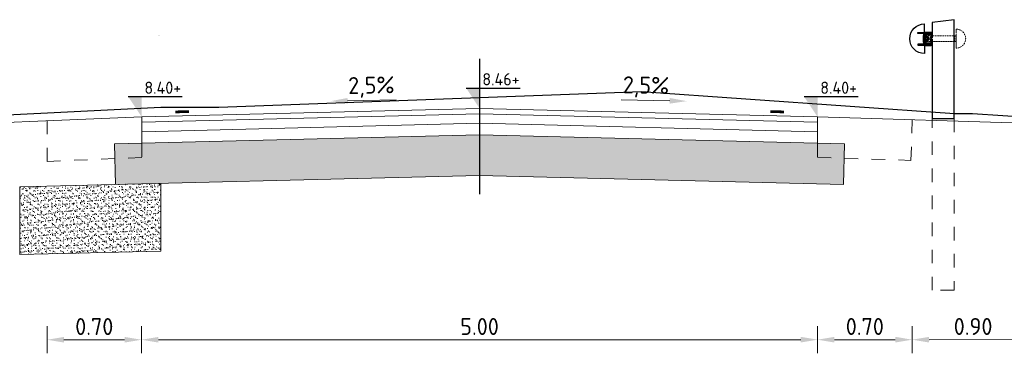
# Model space of a CAD drawing. Header units: metres. Extents: x 122.7 to 162.8, y 75.2 to 111.3.
# Tile 3 of 6: x 126.8 to 134.1, y 93.4 to 95.8. Entities that reach past the tile are written whole.
import ezdxf
from ezdxf.enums import TextEntityAlignment as Align

# ---------------------------------------------------------------- set-up
doc = ezdxf.new("R2010")
doc.units = ezdxf.units.M
doc.header["$PDMODE"] = 35
doc.linetypes.add('DASHED2', pattern=[0.375, 0.25, -0.125])
doc.layers.get('Defpoints').update_dxf_attribs({"color": 171})
for name, color, linetype, lineweight in [('B-WE-VH-AANPIJLING-T25', 252, 'Continuous', 25), ('B-XX-VH-VERHARDING-GD', 252, 'Continuous', 25), ('N-WE-AM-AS_WEG-GD', 10, 'Continuous', 25), ('N-WE-GW-GROND_ZAND-AD-50', 7, 'Continuous', 18), ('N-WE-VH-FUNDERING-AD-50', 252, 'Continuous', 18), ('N-WE-VH-M', 7, 'Continuous', 18), ('N-WE-VH-VERHARDING-GD', 7, 'Continuous', 18), ('X-XX-AL-M', 7, 'Continuous', 18), ('X-XX-AL-PEILMAAT-SD', 7, 'Continuous', 25)]:
    doc.layers.add(name, color=color, linetype=linetype, lineweight=lineweight)
doc.layers.add('PDF_Geometry', color=7, linetype='Continuous')
doc.layers.add('X-XX-AL-PROFIELBALK-T25', color=7, linetype='Continuous')
doc.styles.add('NLCS-ISO', font='NLCS-ISO.TTF')
doc.styles.add('NLCS-ISO-M50-T25', font='NLCS-ISO.TTF', dxfattribs={"height": 0.125})
doc.dimstyles.new('NLCS-M50-T25-PIJL_l2_h1', dxfattribs={"dimscale": 0.05, "dimtxt": 2.5, "dimasz": 2.5, "dimexe": 2, "dimexo": 2, "dimgap": 0.7, "dimtad": 1, "dimzin": 0, "dimdsep": 46, "dimtxsty": 'NLCS-ISO-M50-T25', "dimcen": 2.5, "dimdle": 2, "dimclrd": 256, "dimclre": 256, "dimclrt": 256, "dimadec": 1, "dimazin": 0, "dimtfac": 1, "dimtofl": 0, "dimtmove": 1, "dimatfit": 0, "dimfxl": 2, "dimfxlon": 1, "dimtfillclr": 256, "dimtolj": 1, "dimtzin": 0, "dimlwd": 18, "dimlwe": 18, "dimarcsym": 0})

# ---------------------------------------------------------------- blocks, each defined once
blk = doc.blocks.new('T-22')
at = {"layer": 'PDF_Geometry', "lineweight": 25}
for points in [[(0.1615384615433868, 0.5818376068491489), (0.1622863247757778, 0.5803418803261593), (0.1622863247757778, 0), (0, 0), (0, 0.729914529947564), (0.1622863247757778, 0.7097222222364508), (0.1622863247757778, 0.5997863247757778), (0.1615384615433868, 0.5982905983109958)], [(0.2243589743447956, 0.5556623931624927), (0.2243589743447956, 0.5638888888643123), (0.2243589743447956, 0.613995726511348), (0.2243589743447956, 0.6222222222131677), (0.2288461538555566, 0.6274572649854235), (0.2684829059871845, 0.6274572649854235), (0.2684829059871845, 0.6356837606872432), (0.2183760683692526, 0.6356837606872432), (0.2183760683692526, 0.6992521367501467)], [(0.1585470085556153, 0.5982905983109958), (0.1652777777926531, 0.5982905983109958)], [(0.1697649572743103, 0.6386752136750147), (0.1637820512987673, 0.6386752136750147), (0.1637820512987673, 0.5982905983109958)], [(0.2101495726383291, 0.5541666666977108), (0.1749999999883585, 0.5541666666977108), (0.1697649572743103, 0.5556623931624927), (0.166025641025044, 0.5594017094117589), (0.1652777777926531, 0.56388888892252), (0.1652777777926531, 0.613995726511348), (0.166025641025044, 0.6192307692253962), (0.1697649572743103, 0.6229700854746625), (0.1749999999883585, 0.6237179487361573), (0.2101495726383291, 0.6237179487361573)], [(0.2183760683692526, 0.6371794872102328), (0.2153846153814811, 0.6386752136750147), (0.2131410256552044, 0.6386752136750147), (0.1697649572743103, 0.6386752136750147), (0.1697649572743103, 0.6319444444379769), (0.2108974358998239, 0.6319444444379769), (0.2123931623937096, 0.6311965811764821), (0.2131410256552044, 0.6297008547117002), (0.2131410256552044, 0.6289529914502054)], [(0.1697649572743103, 0.6319444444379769), (0.1697649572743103, 0.6229700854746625)], [(0.2101495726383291, 0.5594017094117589), (0.1749999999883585, 0.5594017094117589), (0.171260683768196, 0.5601495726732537), (0.1697649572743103, 0.56388888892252), (0.1697649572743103, 0.613995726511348), (0.171260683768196, 0.6177350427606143), (0.1749999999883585, 0.6192307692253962), (0.2101495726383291, 0.6192307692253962)], [(0.1697649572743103, 0.6080128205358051), (0.1742521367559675, 0.6027777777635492), (0.177243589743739, 0.5967948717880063), (0.1787393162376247, 0.5900641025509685), (0.177243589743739, 0.5833333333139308), (0.1742521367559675, 0.5773504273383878), (0.1697649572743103, 0.5721153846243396)], [(0.2108974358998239, 0.5825854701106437), (0.1892094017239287, 0.5825854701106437), (0.1907051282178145, 0.5810897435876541), (0.1892094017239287, 0.5810897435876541), (0.187713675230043, 0.5818376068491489), (0.187713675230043, 0.5960470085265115), (0.1892094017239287, 0.5967948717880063)], [(0.187713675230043, 0.5960470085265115), (0.1907051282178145, 0.5960470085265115)], [(0.187713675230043, 0.5825854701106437), (0.1907051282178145, 0.5825854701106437)], [(0.2108974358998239, 0.5810897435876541), (0.1907051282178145, 0.5810897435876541), (0.1907051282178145, 0.5967948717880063), (0.1892094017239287, 0.5967948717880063), (0.1892094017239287, 0.5952991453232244), (0.1892094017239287, 0.5825854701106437), (0.1892094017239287, 0.5810897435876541)], [(0.1892094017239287, 0.5952991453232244), (0.1907051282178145, 0.5967948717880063), (0.2108974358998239, 0.5967948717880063)], [(0.1892094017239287, 0.5960470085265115), (0.2108974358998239, 0.5960470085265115)], [(0.2049145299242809, 0.6012820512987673), (0.2041666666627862, 0.6012820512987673), (0.1929487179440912, 0.6012820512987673), (0.1922008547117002, 0.6012820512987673), (0.1922008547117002, 0.6020299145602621), (0.1922008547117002, 0.6027777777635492)], [(0.1929487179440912, 0.6027777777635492), (0.1922008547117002, 0.6020299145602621), (0.1929487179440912, 0.6027777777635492), (0.2041666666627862, 0.6027777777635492), (0.2049145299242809, 0.6020299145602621)], [(0.1922008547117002, 0.5967948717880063), (0.1922008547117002, 0.5990384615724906), (0.1922008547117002, 0.6005341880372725), (0.1922008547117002, 0.6012820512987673)], [(0.1922008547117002, 0.5990384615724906), (0.1929487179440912, 0.6005341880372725), (0.1922008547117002, 0.6005341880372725)], [(0.2041666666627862, 0.6005341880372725), (0.1929487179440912, 0.6005341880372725)], [(0.2041666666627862, 0.6027777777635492), (0.2049145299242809, 0.6020299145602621), (0.2049145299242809, 0.6027777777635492)], [(0.2049145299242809, 0.6005341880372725), (0.2041666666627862, 0.6005341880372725), (0.2049145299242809, 0.5990384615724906)], [(0.2094017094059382, 0.609508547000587), (0.2064102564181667, 0.6065170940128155), (0.2049145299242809, 0.6027777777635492), (0.2049145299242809, 0.6020299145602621), (0.2049145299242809, 0.6012820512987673), (0.2049145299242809, 0.6005341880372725), (0.2049145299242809, 0.5990384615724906), (0.2049145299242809, 0.5967948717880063)], [(0.2064102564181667, 0.6065170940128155), (0.2064102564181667, 0.5967948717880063)], [(0.2101495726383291, 0.6020299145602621), (0.2079059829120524, 0.6020299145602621), (0.2071581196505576, 0.6012820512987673), (0.2071581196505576, 0.6020299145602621)], [(0.2131410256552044, 0.6020299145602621), (0.2108974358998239, 0.6012820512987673), (0.2079059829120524, 0.6012820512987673), (0.2071581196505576, 0.6012820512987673), (0.2071581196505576, 0.6005341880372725)], [(0.2071581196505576, 0.5967948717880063), (0.2071581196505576, 0.5990384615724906)], [(0.2108974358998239, 0.6012820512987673), (0.2108974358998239, 0.5766025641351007), (0.2079059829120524, 0.5766025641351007)], [(0.2108974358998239, 0.6005341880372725), (0.2079059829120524, 0.6005341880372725)], [(0.2101495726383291, 0.6042735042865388), (0.2094017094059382, 0.6042735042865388), (0.2094017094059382, 0.6192307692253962)], [(0.2094017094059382, 0.6042735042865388), (0.2094017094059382, 0.6020299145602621)], [(0.2101495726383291, 0.6012820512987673), (0.2101495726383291, 0.6289529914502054), (0.2198717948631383, 0.6289529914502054), (0.2198717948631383, 0.6319444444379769), (0.2191239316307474, 0.6356837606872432)], [(0.2108974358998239, 0.5766025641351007), (0.2131410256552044, 0.5758547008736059), (0.2131410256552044, 0.5855769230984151), (0.2198717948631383, 0.5855769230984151)], [(0.2198717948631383, 0.6027777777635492), (0.2131410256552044, 0.6027777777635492), (0.2131410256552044, 0.6020299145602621), (0.2131410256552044, 0.5923076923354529)], [(0.2131410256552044, 0.6012820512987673), (0.2198717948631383, 0.6012820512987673), (0.2131410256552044, 0.6012820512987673)], [(0.2131410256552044, 0.6005341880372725), (0.2198717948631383, 0.6005341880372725), (0.2131410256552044, 0.6005341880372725)], [(0.2131410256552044, 0.5997863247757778), (0.2198717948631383, 0.5997863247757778)], [(0.2131410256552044, 0.5990384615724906), (0.2198717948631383, 0.5990384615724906)], [(0.2131410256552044, 0.5982905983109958), (0.2198717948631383, 0.5982905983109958)], [(0.2131410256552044, 0.5975427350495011), (0.2198717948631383, 0.5975427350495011)], [(0.2131410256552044, 0.5967948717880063), (0.2198717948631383, 0.5967948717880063)], [(0.2131410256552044, 0.5960470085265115), (0.2198717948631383, 0.5960470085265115)], [(0.2131410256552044, 0.5952991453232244), (0.2198717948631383, 0.5952991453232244)], [(0.2131410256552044, 0.5945512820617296), (0.2198717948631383, 0.5945512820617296)], [(0.2131410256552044, 0.59305555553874), (0.2198717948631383, 0.59305555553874)], [(0.2131410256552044, 0.5915598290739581), (0.2131410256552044, 0.5923076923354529), (0.2198717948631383, 0.5923076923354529)], [(0.2131410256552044, 0.5908119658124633), (0.2131410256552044, 0.5915598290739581), (0.2198717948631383, 0.5915598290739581)], [(0.2131410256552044, 0.5893162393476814), (0.2131410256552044, 0.5908119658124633), (0.2198717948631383, 0.5908119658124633)], [(0.2131410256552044, 0.5885683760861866), (0.2131410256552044, 0.5893162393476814), (0.2198717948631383, 0.5893162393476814)], [(0.2131410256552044, 0.5878205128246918), (0.2131410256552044, 0.5885683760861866), (0.2198717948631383, 0.5885683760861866)], [(0.2131410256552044, 0.5863247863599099), (0.2131410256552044, 0.5878205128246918), (0.2198717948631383, 0.5878205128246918)], [(0.2131410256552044, 0.5855769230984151), (0.2131410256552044, 0.5863247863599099), (0.2198717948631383, 0.5863247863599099)], [(0.2198717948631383, 0.5848290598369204), (0.2131410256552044, 0.5848290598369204)], [(0.2198717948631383, 0.5840811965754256), (0.2131410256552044, 0.5840811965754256)], [(0.2198717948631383, 0.5833333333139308), (0.2131410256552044, 0.5833333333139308)], [(0.2243589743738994, 0.613995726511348), (0.2288461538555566, 0.613995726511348), (0.2288461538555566, 0.56388888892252), (0.2243589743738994, 0.56388888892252)], [(0.2243589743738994, 0.6080128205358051), (0.2288461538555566, 0.6080128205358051)], [(0.1585470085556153, 0.5818376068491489), (0.1652777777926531, 0.5818376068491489)], [(0.1637820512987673, 0.5818376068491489), (0.1637820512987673, 0.5392094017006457), (0.1697649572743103, 0.5392094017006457)], [(0.2131410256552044, 0.5489316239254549), (0.2131410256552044, 0.5481837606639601), (0.2123931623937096, 0.5466880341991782), (0.2108974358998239, 0.5459401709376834), (0.1697649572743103, 0.5459401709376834), (0.1697649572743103, 0.5556623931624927)], [(0.2183760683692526, 0.54145299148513), (0.2153846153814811, 0.5399572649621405), (0.2131410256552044, 0.5392094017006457), (0.1697649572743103, 0.5392094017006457), (0.1697649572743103, 0.5459401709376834)], [(0.1922008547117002, 0.5788461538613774), (0.1929487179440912, 0.5766025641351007), (0.1922008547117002, 0.5766025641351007), (0.1922008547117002, 0.5788461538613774), (0.1922008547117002, 0.5810897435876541)], [(0.1929487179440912, 0.5751068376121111), (0.1929487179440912, 0.5758547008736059), (0.1922008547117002, 0.5758547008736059), (0.1922008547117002, 0.5766025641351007), (0.1922008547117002, 0.5773504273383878)], [(0.2041666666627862, 0.5751068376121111), (0.1929487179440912, 0.5751068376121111), (0.1922008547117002, 0.5766025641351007)], [(0.2041666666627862, 0.5766025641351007), (0.1929487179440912, 0.5766025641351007)], [(0.2049145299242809, 0.5788461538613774), (0.2041666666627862, 0.5766025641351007), (0.2049145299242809, 0.5766025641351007), (0.2049145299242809, 0.5751068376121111), (0.2064102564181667, 0.5713675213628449)], [(0.2049145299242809, 0.5773504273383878), (0.2049145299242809, 0.5766025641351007), (0.2049145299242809, 0.5788461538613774), (0.2049145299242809, 0.5810897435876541)], [(0.2064102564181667, 0.5810897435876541), (0.2064102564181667, 0.5713675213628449), (0.2094017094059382, 0.5683760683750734)], [(0.2191239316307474, 0.5422008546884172), (0.2198717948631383, 0.5459401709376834), (0.2198717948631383, 0.5489316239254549), (0.2101495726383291, 0.5489316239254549), (0.2101495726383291, 0.5766025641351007), (0.2079059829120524, 0.5766025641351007), (0.2071581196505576, 0.5766025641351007), (0.2071581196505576, 0.5810897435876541)], [(0.2071581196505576, 0.5766025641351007), (0.2079059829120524, 0.5766025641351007), (0.2071581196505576, 0.5788461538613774)], [(0.2094017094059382, 0.5766025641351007), (0.2094017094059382, 0.5743589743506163), (0.2101495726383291, 0.5743589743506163)], [(0.2094017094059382, 0.5743589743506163), (0.2094017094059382, 0.5594017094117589)], [(0.2198717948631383, 0.5818376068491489), (0.2131410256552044, 0.5818376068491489)], [(0.2198717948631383, 0.5810897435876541), (0.2131410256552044, 0.5810897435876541)], [(0.2198717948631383, 0.5803418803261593), (0.2131410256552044, 0.5803418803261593)], [(0.2198717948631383, 0.5795940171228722), (0.2131410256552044, 0.5795940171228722)], [(0.2198717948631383, 0.5788461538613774), (0.2131410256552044, 0.5788461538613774), (0.2198717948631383, 0.5788461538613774)], [(0.2198717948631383, 0.5780982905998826), (0.2131410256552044, 0.5780982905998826)], [(0.2198717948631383, 0.5773504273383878), (0.2131410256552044, 0.5773504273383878)], [(0.2198717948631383, 0.5766025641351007), (0.2131410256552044, 0.5766025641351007), (0.2198717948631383, 0.5766025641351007), (0.2131410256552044, 0.5766025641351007)], [(0.2288461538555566, 0.5698717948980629), (0.2243589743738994, 0.5698717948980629)], [(0.01495726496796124, 0), (0.01495726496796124, -0.0007478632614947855)], [(0.02542735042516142, 0), (0.02542735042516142, -0.0007478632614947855)], [(0.05534188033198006, 0), (0.05534188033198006, -0.0007478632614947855)], [(0.0650641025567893, 0), (0.0650641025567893, -0.0007478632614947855)]]:
    blk.add_lwpolyline(points, dxfattribs=at)
at = {"layer": 'PDF_Geometry', "lineweight": 5}
for points in [[(-0.04412393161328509, 0.6536324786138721), (-0.04262820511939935, 0.6551282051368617), (-0.03963675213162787, 0.6558760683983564), (-0.03440170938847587, 0.6573717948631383)], [(-0.03066239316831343, 0.6581196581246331), (-0.03066239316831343, 0.6588675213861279)], [(-0.02767094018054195, 0.6588675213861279), (-0.02243589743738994, 0.6596153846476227), (-0.01570512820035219, 0.6603632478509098), (-0.01570512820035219, 0.6491452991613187)], [(0, 0.7224358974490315), (0, 0.7231837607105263)], [(0, 0.7082264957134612), (0, 0.7186965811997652)], [(0, 0.7044871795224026), (0, 0.7052350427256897)], [(0, 0.6902777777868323), (0, 0.7007478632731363)], [(0, 0.6872863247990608), (0, 0.6880341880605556)], [(0, 0.6730769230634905), (0, 0.6835470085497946)], [(0, 0.6693376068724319), (0, 0.6700854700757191)], [(0, 0.6551282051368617), (0, 0.6655982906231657)], [(-0.08525641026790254, 0.5825854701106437), (-0.08525641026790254, 0.5878205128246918), (-0.0860042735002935, 0.5900641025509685), (-0.08525641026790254, 0.59305555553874)], [(-0.08525641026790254, 0.5960470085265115), (-0.08525641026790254, 0.5967948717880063)], [(-0.08450854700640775, 0.5997863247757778), (-0.08450854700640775, 0.603525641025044), (-0.08376068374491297, 0.6050213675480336), (-0.08226495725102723, 0.6102564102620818)], [(-0.08151709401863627, 0.6132478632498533), (-0.08151709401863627, 0.613995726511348)], [(-0.08002136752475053, 0.6169871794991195), (-0.07777777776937, 0.6214743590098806), (-0.07553418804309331, 0.625961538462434)], [(-0.07403846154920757, 0.6297008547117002), (-0.07403846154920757, 0.630448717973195)], [(-0.07179487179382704, 0.6319444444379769), (-0.06805555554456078, 0.636431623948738), (-0.0650641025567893, 0.6394230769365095), (-0.06431623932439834, 0.6401709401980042)], [(-0.06207264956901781, 0.6424145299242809), (-0.06207264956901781, 0.6431623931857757)], [(-0.05908119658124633, 0.6446581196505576), (-0.05534188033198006, 0.6476495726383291), (-0.05459401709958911, 0.6483974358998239), (-0.05010683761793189, 0.6506410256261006)], [(-0.04711538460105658, 0.6521367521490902), (-0.04711538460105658, 0.652884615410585)], [(-0.01570512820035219, 0.6461538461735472), (-0.01570512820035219, 0.646901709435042)], [(-0.01570512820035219, 0.6424145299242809), (-0.01570512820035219, 0.6319444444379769)], [(-0.01570512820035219, 0.6282051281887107), (-0.01570512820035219, 0.6289529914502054)], [(-0.01570512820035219, 0.624465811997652), (-0.01570512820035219, 0.613995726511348)], [(-0.01570512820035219, 0.6102564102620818), (-0.01570512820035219, 0.6110042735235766)], [(-0.001495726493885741, 0.6102564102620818), (-0.01570512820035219, 0.6102564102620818), (-0.01570512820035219, 0.6050213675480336), (-0.01570512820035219, 0.6102564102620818), (-0.005982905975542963, 0.6102564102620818), (-0.005982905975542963, 0.5997863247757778)], [(-0.01570512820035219, 0.6072649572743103), (-0.01570512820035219, 0.5960470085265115)], [(-0.01570512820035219, 0.59305555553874), (-0.01570512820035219, 0.5938034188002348)], [(-0.01570512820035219, 0.5893162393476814), (-0.01570512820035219, 0.5788461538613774)], [(-0.005982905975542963, 0.5960470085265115), (-0.005982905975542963, 0.5967948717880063)], [(-0.005982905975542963, 0.5825854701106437), (-0.005982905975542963, 0.59305555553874)], [(0, 0.6513888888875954), (0, 0.6521367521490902)], [(0, 0.6401709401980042), (0, 0.6483974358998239)], [(0.002243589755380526, 0.6102564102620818), (0.002243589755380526, 0.6110042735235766)], [(0.01645299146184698, 0.6102564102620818), (0.005235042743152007, 0.6102564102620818)], [(0.01944444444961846, 0.6102564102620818), (0.01944444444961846, 0.6110042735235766)], [(0.03365384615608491, 0.6102564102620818), (0.02318376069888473, 0.6102564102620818)], [(0.03739316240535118, 0.6102564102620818), (0.03739316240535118, 0.6110042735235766)], [(0.05160256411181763, 0.6102564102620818), (0.04113247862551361, 0.6102564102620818)], [(0.05534188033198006, 0.6102564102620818), (0.05534188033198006, 0.6110042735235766)], [(0.06880341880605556, 0.6102564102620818), (0.05833333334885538, 0.6102564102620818)], [(0.07254273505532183, 0.6102564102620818), (0.07254273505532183, 0.6110042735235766)], [(0.08675213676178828, 0.6102564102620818), (0.07628205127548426, 0.6102564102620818)], [(0.09049145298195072, 0.6102564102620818), (0.09049145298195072, 0.6110042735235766)], [(0.104700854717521, 0.6102564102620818), (0.09348290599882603, 0.6102564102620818)], [(0.1076923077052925, 0.6102564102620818), (0.1076923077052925, 0.6110042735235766)], [(0.1219017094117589, 0.6102564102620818), (0.1114316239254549, 0.6102564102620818)], [(0.1256410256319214, 0.6102564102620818), (0.1256410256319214, 0.6110042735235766)], [(0.1398504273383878, 0.6102564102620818), (0.1293803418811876, 0.6102564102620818)], [(0.1435897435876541, 0.6102564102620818), (0.1435897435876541, 0.6110042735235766)], [(0.1577991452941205, 0.6102564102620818), (0.1465811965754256, 0.6102564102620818)], [(0.160790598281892, 0.6102564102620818), (0.160790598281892, 0.6110042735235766)], [(0.1749999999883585, 0.6102564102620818), (0.1645299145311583, 0.6102564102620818)], [(0.1787393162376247, 0.6102564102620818), (0.1787393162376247, 0.6110042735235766)], [(0.1929487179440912, 0.6102564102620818), (0.182478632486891, 0.6102564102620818)], [(0.1966880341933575, 0.6102564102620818), (0.1966880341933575, 0.6110042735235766)], [(0.2086538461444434, 0.5997863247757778), (0.2086538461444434, 0.6102564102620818), (0.1996794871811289, 0.6102564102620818)], [(0.2086538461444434, 0.5960470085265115), (0.2086538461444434, 0.5967948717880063)], [(0.2086538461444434, 0.5825854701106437), (0.2086538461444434, 0.59305555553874)], [(-0.08450854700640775, 0.5788461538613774), (-0.08450854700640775, 0.5795940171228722)], [(-0.08076923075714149, 0.5653846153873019), (-0.08226495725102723, 0.5698717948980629), (-0.08376068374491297, 0.5751068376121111)], [(-0.07927350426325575, 0.5616452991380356), (-0.07927350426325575, 0.5623931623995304)], [(-0.072542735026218, 0.5496794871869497), (-0.07403846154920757, 0.5511752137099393), (-0.07553418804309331, 0.5541666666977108), (-0.07777777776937, 0.5586538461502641)], [(-0.0702991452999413, 0.5466880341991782), (-0.0702991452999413, 0.547435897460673)], [(-0.06057692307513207, 0.536965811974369), (-0.06431623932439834, 0.5399572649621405), (-0.0650641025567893, 0.5407051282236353), (-0.06805555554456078, 0.5444444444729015)], [(-0.05758547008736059, 0.5347222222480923), (-0.05758547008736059, 0.5354700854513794)], [(-0.04561965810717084, 0.5272435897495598), (-0.05010683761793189, 0.5294871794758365), (-0.05459401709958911, 0.5317307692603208), (-0.05534188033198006, 0.5324786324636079)], [(-0.04262820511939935, 0.5257478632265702), (-0.04262820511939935, 0.526495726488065)], [(-0.02916666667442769, 0.5212606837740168), (-0.03440170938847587, 0.5227564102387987), (-0.03963675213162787, 0.5242521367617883)], [(-0.02542735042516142, 0.5212606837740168), (-0.02542735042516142, 0.5220085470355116)], [(-0.01570512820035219, 0.5362179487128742), (-0.01570512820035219, 0.520512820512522), (-0.02243589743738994, 0.520512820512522)], [(-0.005982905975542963, 0.5751068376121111), (-0.005982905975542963, 0.5698717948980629), (-0.01570512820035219, 0.5698717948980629), (-0.01570512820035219, 0.5803418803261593), (-0.01570512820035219, 0.5698717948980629), (-0.006730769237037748, 0.5698717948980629)], [(-0.01570512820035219, 0.5751068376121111), (-0.01570512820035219, 0.5758547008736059)], [(-0.01570512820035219, 0.5713675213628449), (-0.01570512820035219, 0.5608974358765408)], [(-0.01570512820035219, 0.5571581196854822), (-0.01570512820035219, 0.5579059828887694)], [(-0.01570512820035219, 0.5541666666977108), (-0.01570512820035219, 0.5436965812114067)], [(-0.01570512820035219, 0.5399572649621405), (-0.01570512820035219, 0.5407051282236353)], [(-0.005982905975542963, 0.5788461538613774), (-0.005982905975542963, 0.5795940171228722)], [(-0.002991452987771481, 0.5698717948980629), (-0.002991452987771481, 0.5706196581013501)], [(0, 0.5698717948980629), (0.01047008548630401, 0.5698717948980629)], [(0.01420940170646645, 0.5698717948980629), (0.01420940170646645, 0.5706196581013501)], [(0.01794871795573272, 0.5698717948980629), (0.0284188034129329, 0.5698717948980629)], [(0.03215811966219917, 0.5698717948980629), (0.03215811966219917, 0.5706196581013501)], [(0.03589743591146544, 0.5698717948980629), (0.04636752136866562, 0.5698717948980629)], [(0.0493589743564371, 0.5698717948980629), (0.0493589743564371, 0.5706196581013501)], [(0.05309829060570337, 0.5698717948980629), (0.06356837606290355, 0.5698717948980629)], [(0.06730769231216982, 0.5698717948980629), (0.06730769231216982, 0.5706196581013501)], [(0.07104700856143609, 0.5698717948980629), (0.08151709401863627, 0.5698717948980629)], [(0.08525641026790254, 0.5698717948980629), (0.08525641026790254, 0.5706196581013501)], [(0.08824786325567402, 0.5698717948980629), (0.09946581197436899, 0.5698717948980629)], [(0.1024572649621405, 0.5698717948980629), (0.1024572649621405, 0.5706196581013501)], [(0.1061965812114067, 0.5698717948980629), (0.1166666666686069, 0.5698717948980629)], [(0.1204059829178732, 0.5698717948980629), (0.1204059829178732, 0.5706196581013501)], [(0.1241452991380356, 0.5698717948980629), (0.1346153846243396, 0.5698717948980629)], [(0.1383547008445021, 0.5698717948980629), (0.1383547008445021, 0.5706196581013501)], [(0.1413461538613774, 0.5698717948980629), (0.1518162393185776, 0.5698717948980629)], [(0.1555555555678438, 0.5698717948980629), (0.1555555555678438, 0.5706196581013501)], [(0.1592948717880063, 0.5698717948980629), (0.1697649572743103, 0.5698717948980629)], [(0.1735042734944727, 0.5698717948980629), (0.1735042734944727, 0.5706196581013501)], [(0.177243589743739, 0.5698717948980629), (0.187713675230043, 0.5698717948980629)], [(0.1907051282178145, 0.5698717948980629), (0.1907051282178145, 0.5706196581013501)], [(0.1944444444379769, 0.5698717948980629), (0.2086538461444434, 0.5698717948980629), (0.2086538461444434, 0.5751068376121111)], [(0.2086538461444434, 0.5788461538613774), (0.2086538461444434, 0.5795940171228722)]]:
    blk.add_lwpolyline(points, dxfattribs=at)
at = {"layer": 'PDF_Geometry', "lineweight": 25}
blk.add_lwpolyline([(0.2243589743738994, 0.6222222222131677), (0.2243589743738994, 0.6282051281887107), (0.2243589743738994, 0.6297008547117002), (0.2258547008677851, 0.6297008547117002), (0.2647435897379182, 0.6297008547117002), (0.2647435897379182, 0.6341880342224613), (0.2258547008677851, 0.6341880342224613), (0.2213675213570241, 0.6326923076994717), (0.2198717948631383, 0.6282051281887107), (0.2198717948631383, 0.5496794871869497), (0.2213675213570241, 0.5459401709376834), (0.2258547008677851, 0.5436965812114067), (0.2647435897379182, 0.5436965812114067), (0.2647435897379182, 0.5481837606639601), (0.2243589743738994, 0.5481837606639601), (0.2243589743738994, 0.5556623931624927), (0.2288461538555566, 0.5504273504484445), (0.2684829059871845, 0.5504273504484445), (0.2684829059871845, 0.5422008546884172), (0.2183760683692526, 0.5422008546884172), (0.2183760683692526, 0.4793803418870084, 0.9999999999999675), (0.2183760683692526, 0.6992521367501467)], format="xyb", dxfattribs=at)
at = {"layer": 'PDF_Geometry', "lineweight": 5}
for points in [[(-0.01570512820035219, 0.6020299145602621), (-0.01570512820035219, 0.6012820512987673)], [(-0.01570512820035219, 0.5878205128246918), (-0.01570512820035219, 0.5982905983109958)], [(-0.01570512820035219, 0.5848290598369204), (-0.01570512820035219, 0.5840811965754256)], [(0.1989316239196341, 0.5698717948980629), (0.1989316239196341, 0.6102564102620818), (0.2086538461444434, 0.6102564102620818), (0.2086538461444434, 0.5698717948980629)]]:
    blk.add_lwpolyline(points, close=True, dxfattribs=at)
at = {"layer": 'PDF_Geometry', "lineweight": 25}
for points in [[(0.2071581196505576, 0.6005341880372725), (0.2071581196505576, 0.5990384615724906), (0.2079059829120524, 0.6005341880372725)], [(0.2131410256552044, 0.6020299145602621), (0.2198717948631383, 0.6020299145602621), (0.2131410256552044, 0.6020299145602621), (0.2198717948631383, 0.6020299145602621)], [(0.2041666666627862, 0.5758547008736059), (0.2049145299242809, 0.5758547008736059), (0.2049145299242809, 0.5766025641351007), (0.2041666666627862, 0.5751068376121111)], [(0.2198717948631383, 0.5758547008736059), (0.2131410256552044, 0.5758547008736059), (0.2198717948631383, 0.5758547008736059), (0.2131410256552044, 0.5758547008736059)]]:
    blk.add_lwpolyline(points, close=True, dxfattribs=at)
blk = doc.blocks.new('*D82')
at = {"layer": 'Defpoints', "color": 0, "transparency": 16777216}
for p in [(127.7093851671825, 95.04115969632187), (132.7093851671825, 94.91615969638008), (127.7095347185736, 93.4651794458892)]:
    blk.add_point(p, dxfattribs=at)
at = {"layer": 'X-XX-AL-M', "lineweight": 18, "transparency": 16777216}
for p, q in [((127.7095252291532, 93.56517944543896), (127.7095442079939, 93.36517944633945)), ((132.7095133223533, 93.56565391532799), (132.709532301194, 93.36565391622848)), ((132.5845228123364, 93.46564205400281), (127.8345347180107, 93.46519130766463))]:
    blk.add_line(p, q, dxfattribs=at)
at = {"layer": 'X-XX-AL-M', "transparency": 16777216}
for points in [[(127.8345327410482, 93.48602464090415), (127.8345366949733, 93.44435797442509), (127.7095347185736, 93.4651794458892)], [(132.5845208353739, 93.48647538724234), (132.584524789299, 93.44480872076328), (132.7095228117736, 93.46565391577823)]]:
    blk.add_solid(points, dxfattribs=at)
at = {"layer": 'X-XX-AL-M', "transparency": 16777216, "insert": (130.2095195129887, 93.56291668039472), "char_height": 0.125, "attachment_point": 5, "rotation": 0.005437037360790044, "style": 'NLCS-ISO-M50-T25'}
blk.add_mtext('\\A1;5.00', dxfattribs=at)
blk = doc.blocks.new('*D83')
at = {"layer": 'Defpoints', "color": 0, "transparency": 16777216}
for p in [(127.7093851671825, 95.04115969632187), (127.0109469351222, 94.887081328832), (127.0110818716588, 93.46511316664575)]:
    blk.add_point(p, dxfattribs=at)
at = {"layer": 'X-XX-AL-M', "lineweight": 18, "transparency": 16777216}
for p, q in [((127.0110723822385, 93.5651131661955), (127.0110913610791, 93.365113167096)), ((127.7095252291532, 93.56517944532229), (127.7095442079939, 93.36517944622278)), ((127.5845347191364, 93.46516758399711), (127.136081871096, 93.46512502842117))]:
    blk.add_line(p, q, dxfattribs=at)
at = {"layer": 'X-XX-AL-M', "transparency": 16777216}
for points in [[(127.1360798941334, 93.48595836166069), (127.1360838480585, 93.44429169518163), (127.0110818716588, 93.46511316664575)], [(127.5845327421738, 93.48600091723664), (127.5845366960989, 93.44433425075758), (127.7095347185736, 93.46517944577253)]]:
    blk.add_solid(points, dxfattribs=at)
at = {"layer": 'X-XX-AL-M', "transparency": 16777216, "insert": (127.3602990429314, 93.56264630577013), "char_height": 0.125, "attachment_point": 5, "rotation": 0.005437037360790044, "style": 'NLCS-ISO-M50-T25'}
blk.add_mtext('\\A1;0.70', dxfattribs=at)
blk = doc.blocks.new('*D84')
at = {"layer": 'Defpoints', "color": 0, "transparency": 16777216}
for p in [(133.4090440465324, 94.89427778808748), (134.3093851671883, 94.8661596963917), (134.3095180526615, 93.46580574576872)]:
    blk.add_point(p, dxfattribs=at)
at = {"layer": 'X-XX-AL-M', "lineweight": 18, "transparency": 16777216}
for p, q in [((133.4091701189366, 93.56572030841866), (133.4091890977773, 93.36572030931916)), ((134.3095085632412, 93.56580574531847), (134.3095275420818, 93.36580574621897)), ((133.5341796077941, 93.46573217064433), (134.1845180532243, 93.4657938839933))]:
    blk.add_line(p, q, dxfattribs=at)
at = {"layer": 'X-XX-AL-M', "transparency": 16777216}
for points in [[(133.5341776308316, 93.48656550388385), (133.5341815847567, 93.44489883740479), (133.4091796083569, 93.46572030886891)], [(134.1845160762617, 93.48662721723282), (134.1845200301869, 93.44496055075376), (134.3095180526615, 93.46580574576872)]]:
    blk.add_solid(points, dxfattribs=at)
at = {"layer": 'X-XX-AL-M', "transparency": 16777216, "insert": (133.8593395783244, 93.56326302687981), "char_height": 0.125, "attachment_point": 5, "rotation": 0.005437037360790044, "style": 'NLCS-ISO-M50-T25'}
blk.add_mtext('\\A1;0.90', dxfattribs=at)
blk = doc.blocks.new('*D118')
at = {"layer": 'Defpoints', "color": 0, "transparency": 16777216}
for p in [(132.7083854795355, 94.91615969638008), (133.4090440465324, 94.89427778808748), (132.7085231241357, 93.46565382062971)]:
    blk.add_point(p, dxfattribs=at)
at = {"layer": 'X-XX-AL-M', "lineweight": 18, "transparency": 16777216}
for p, q in [((132.7085136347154, 93.56565382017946), (132.708532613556, 93.36565382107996)), ((133.4091701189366, 93.56572030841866), (133.4091890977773, 93.36572030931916)), ((133.2841796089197, 93.46570844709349), (132.8335231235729, 93.46566568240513))]:
    blk.add_line(p, q, dxfattribs=at)
at = {"layer": 'X-XX-AL-M', "transparency": 16777216}
for points in [[(132.8335211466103, 93.48649901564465), (132.8335251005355, 93.4448323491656), (132.7085231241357, 93.46565382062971)], [(133.2841776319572, 93.48654178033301), (133.2841815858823, 93.44487511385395), (133.4091796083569, 93.46572030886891)]]:
    blk.add_solid(points, dxfattribs=at)
at = {"layer": 'X-XX-AL-M', "transparency": 16777216, "insert": (133.0588421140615, 93.56318706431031), "char_height": 0.125, "attachment_point": 5, "rotation": 0.005437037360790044, "style": 'NLCS-ISO-M50-T25'}
blk.add_mtext('\\A1;0.70', dxfattribs=at)

msp = doc.modelspace()

# ---------------------------------------------------------------- hatches: boundary and pattern name
at = {"layer": 'N-WE-GW-GROND_ZAND-AD-50'}
h = msp.add_hatch(dxfattribs=at)
h.set_pattern_fill('AGW-GROND_ZAND-SOD', color=256, scale=0.02, pattern_type=2)
h.set_pattern_definition([(37.50000000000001, (-159143.5663269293, -404296.8761575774), (-0.001259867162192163, 0.03853647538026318), [0, -0.0304, 0, -0.034, 0, -0.0325]), (7.499999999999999, (-159143.5663269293, -404296.8761575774), (0.03539553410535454, 0.05644292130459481), [0, -0.0164, 0, -0.0274, 0, -0.0105]), (327.5, (-159143.5909269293, -404296.8761575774), (0.06228283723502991, 0.0001131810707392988), [0, -0.01, 0, -0.036, 0, -0.047]), (317.5, (-159143.5909269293, -404296.8761575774), (0.06012253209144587, 0.01755351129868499), [0, -0.005, 0, -0.0236, 0, -0.027])])
h.paths.add_polyline_path([(126.8109469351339, 94.59455430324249), (126.8109469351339, 94.0943980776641), (127.8530820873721, 94.12045145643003), (127.8530820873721, 94.62060768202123)])
at = {"layer": 'N-WE-VH-FUNDERING-AD-50'}
h = msp.add_hatch(dxfattribs=at)
h.set_pattern_fill('AVH-FUNDERING_02-SOD', color=256, scale=0.1, angle=0.0054370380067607, pattern_type=2)
h.set_pattern_definition([(0.0054370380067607, (131.53305150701, 95.64999687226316), (0.09999051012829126, 0.1000094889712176), [0.0125, -0.08750000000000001]), (90.00543703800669, (131.53305150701, 95.64999687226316), (-0.1000094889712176, 0.09999051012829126), [0.0125, -0.08750000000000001]), (135.0054370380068, (131.5455515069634, 95.64999805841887), (-0.09999999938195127, -9.489421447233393e-06), [0.01767767, -0.12374369]), (0.0054370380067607, (131.5455461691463, 95.70624805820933), (0.09999051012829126, 0.1000094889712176), [0.0125, -0.08750000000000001]), (45.00543703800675, (131.5517967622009, 95.69999865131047), (-9.489421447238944e-06, 0.09999999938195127), [0.00883883, -0.13258252]), (135.0054370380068, (131.5517967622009, 95.69999865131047), (-0.09999999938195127, -9.489421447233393e-06), [0.00883883, -0.13258252]), (0.0054370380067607, (131.583043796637, 95.73125161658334), (0.09999051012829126, 0.1000094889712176), [0.01767767, -0.08232233]), (45.00543703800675, (131.583043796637, 95.73125161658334), (-9.489421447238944e-06, 0.09999999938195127), [0.0125, -0.12892136]), (135.0054370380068, (131.6007214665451, 95.73125329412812), (-0.09999999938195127, -9.489421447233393e-06), [0.0125, -0.12892136]), (90.00543703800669, (131.6017991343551, 95.67500339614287), (-0.1000094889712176, 0.09999051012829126), [0.0125, -0.08750000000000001]), (45.00543703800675, (131.6017991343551, 95.67500339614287), (-9.489421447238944e-06, 0.09999999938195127), [0.00883883, -0.13258252]), (135.0054370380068, (131.6080485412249, 95.68125398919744), (-0.09999999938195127, -9.489421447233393e-06), [0.00883883, -0.13258252]), (0.0054370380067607, (131.5455491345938, 95.67499805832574), (0.09999051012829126, 0.1000094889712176), [0.00625, -0.08375]), (0.0054370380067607, (131.6205467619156, 95.70000517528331), (0.09999051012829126, 0.1000094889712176), [0.00625, -0.08375]), (90.00543703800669, (131.5892955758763, 95.71250220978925), (-0.1000094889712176, 0.09999051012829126), [0.00625, -0.08375]), (135.0054370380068, (131.6018009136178, 95.65625339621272), (-0.09999999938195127, -9.489421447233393e-06), [0.00883883, -0.13258252]), (135.0054370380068, (131.5580443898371, 95.72499924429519), (-0.09999999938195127, -9.489421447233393e-06), [0.00883883, -0.13258252]), (45.00543703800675, (131.5799233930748, 95.68281382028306), (-9.489421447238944e-06, 0.09999999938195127), [0.00883883, -0.13258252]), (90.00543703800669, (131.567425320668, 95.66250013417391), (-0.1000094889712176, 0.09999051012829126), [0.0015625, -0.09843750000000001]), (90.00543703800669, (131.5721088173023, 95.70468807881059), (-0.1000094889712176, 0.09999051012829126), [0.0015625, -0.09843750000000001]), (90.00543703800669, (131.6189821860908, 95.7218800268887), (-0.1000094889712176, 0.09999051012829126), [0.0015625, -0.09843750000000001]), (90.00543703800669, (131.6205497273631, 95.66875517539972), (-0.1000094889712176, 0.09999051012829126), [0.0015625, -0.09843750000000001])])
h.paths.add_polyline_path([(130.2101660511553, 94.97962851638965), (127.5110094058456, 94.91214960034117), (127.5185070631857, 94.6122433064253), (130.2101660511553, 94.67953478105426), (132.9018250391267, 94.6122433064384), (132.909322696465, 94.91214960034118)])

# ---------------------------------------------------------------- linework, layer by layer
at = {"layer": 'B-XX-VH-VERHARDING-GD'}
msp.add_lwpolyline([(138.5638031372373, 95.05799344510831), (137.8625172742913, 94.9566387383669), (136.7490131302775, 95.02257174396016), (135.4252314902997, 95.03163132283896), (133.8556490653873, 95.13533032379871), (133.72167368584, 95.13546709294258), (131.4065554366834, 95.2959981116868), (128.2819469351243, 95.18220896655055), (127.8530820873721, 95.18087307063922), (124.1978457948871, 94.99811125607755)], dxfattribs=at)
at = {"layer": 'N-WE-AM-AS_WEG-GD'}
msp.add_lwpolyline([(130.2101660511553, 95.54047534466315), (130.2101660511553, 94.54047534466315)], dxfattribs=at)
at = {"layer": 'N-WE-VH-M'}
for p, q in [((129.5929546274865, 95.23767506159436), (129.2333296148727, 95.23051670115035)), ((131.256699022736, 95.23767506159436), (131.6163240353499, 95.23051670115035))]:
    msp.add_line(p, q, dxfattribs=at)
for points in [[(129.2329150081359, 95.25134590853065), (129.2337442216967, 95.20968749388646), (129.1083543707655, 95.22802906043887)], [(131.6167386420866, 95.25134590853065), (131.6159094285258, 95.20968749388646), (131.7412992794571, 95.22802906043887)]]:
    msp.add_solid(points, dxfattribs=at)
at = {"layer": 'N-WE-VH-VERHARDING-GD'}
for p, q in [((127.710946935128, 94.91714803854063), (127.710946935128, 95.11220896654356)), ((132.7093851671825, 94.91714803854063), (132.7093851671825, 95.11220896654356))]:
    msp.add_line(p, q, dxfattribs=at)
for points in [[(127.710946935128, 95.11220896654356), (130.2101660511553, 95.17468944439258), (132.7093851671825, 95.11220896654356)], [(127.710946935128, 95.11220896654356), (124.1646275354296, 94.96489299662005)], [(127.711946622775, 95.07222146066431), (130.2101660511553, 95.13467694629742), (132.7083854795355, 95.07222146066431)], [(132.7083854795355, 95.11220896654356), (134.3093851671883, 95.0622089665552)], [(127.7136960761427, 95.00224332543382), (130.2101660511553, 95.06465507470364), (132.7066360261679, 95.00224332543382)], [(127.5110094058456, 94.91214960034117), (130.2101660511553, 94.97962851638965), (132.909322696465, 94.91214960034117)], [(127.5110094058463, 94.91214960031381), (127.5185070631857, 94.61224330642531)], [(132.9093226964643, 94.91214960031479), (132.9018250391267, 94.6122433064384)], [(126.8109469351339, 94.59455430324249), (130.2101660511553, 94.67953478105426), (132.9018250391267, 94.61224330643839)], [(126.8109469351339, 94.59455430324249), (126.8109469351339, 94.0943980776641)], [(127.8530820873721, 94.62060768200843), (127.8530820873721, 94.12045145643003)], [(126.8109469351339, 94.0943980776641), (127.8530820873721, 94.12045145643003)]]:
    msp.add_lwpolyline(points, dxfattribs=at)
at = {"layer": 'N-WE-VH-VERHARDING-GD', "const_width": 0.02}
for points in [[(127.9599941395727, 95.14844452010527), (128.0599629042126, 95.15094373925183)], [(132.4603379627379, 95.14844452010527), (132.3603691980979, 95.15094373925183)]]:
    msp.add_lwpolyline(points, dxfattribs=at)
at = {"layer": 'N-WE-VH-VERHARDING-GD', "linetype": 'DASHED2', "ltscale": 0.2}
for points in [[(133.7193195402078, 95.09907870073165), (133.7193195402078, 93.83048895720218), (133.5570332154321, 93.83048895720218), (133.5570332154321, 95.09982656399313)], [(127.0109469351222, 95.08313059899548), (127.0109469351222, 94.78287186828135)], [(133.3996794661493, 94.7904732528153), (133.4090440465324, 95.09032705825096)], [(127.710946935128, 94.91714803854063), (127.710946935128, 94.81195023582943)], [(132.7093851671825, 94.91714803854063), (132.7093851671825, 94.81203147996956), (133.3996794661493, 94.7904732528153)], [(127.710946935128, 94.81195023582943), (127.0109469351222, 94.78287186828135)]]:
    msp.add_lwpolyline(points, dxfattribs=at)
at = {"layer": 'X-XX-AL-PEILMAAT-SD'}
for p, q in [((130.1101660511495, 95.32468944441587), (130.5101660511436, 95.32468944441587)), ((127.6109469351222, 95.26220896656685), (128.0109469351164, 95.26220896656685)), ((132.6093851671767, 95.26220896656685), (133.0093851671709, 95.26220896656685))]:
    msp.add_line(p, q, dxfattribs=at)
for points in [[(130.1101660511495, 95.32468944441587), (130.2101660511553, 95.32468944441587), (130.2101660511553, 95.17468944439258)], [(127.6109469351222, 95.26220896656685), (127.710946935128, 95.26220896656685), (127.710946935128, 95.11220896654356)], [(132.6093851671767, 95.26220896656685), (132.7093851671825, 95.26220896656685), (132.7093851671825, 95.11220896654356)]]:
    msp.add_solid(points, dxfattribs=at)

# ---------------------------------------------------------------- block references
at = {"layer": 'B-WE-VH-AANPIJLING-T25', "xscale": -1}
msp.add_blockref('T-22', (133.7193195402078, 95.09982656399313), dxfattribs=at)

# ---------------------------------------------------------------- texts
at = {"layer": 'N-WE-VH-M', "char_height": 0.125, "attachment_point": 5, "style": 'NLCS-ISO-M50-T25'}
for insert, rotation in [((129.4094117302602, 95.33154094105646), 1.1403258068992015), ((131.4402419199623, 95.33154094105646), 358.8596741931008)]:
    msp.add_mtext('\\A1;2,5%', dxfattribs=dict(at, insert=insert, rotation=rotation))
at = {"layer": 'X-XX-AL-PEILMAAT-SD', "style": 'NLCS-ISO'}
for s, p in [('8.46+', (130.2301660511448, 95.34468944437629)), ('8.40+', (127.7309469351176, 95.28220896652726)), ('8.40+', (132.729385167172, 95.28220896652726))]:
    msp.add_text(s, height=0.09000000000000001, dxfattribs=at).set_placement(p)
at = {"layer": 'X-XX-AL-PROFIELBALK-T25', "style": 'NLCS-ISO'}
msp.add_text('N.A.P. = 9,00', height=0.0025, dxfattribs=at).set_placement((127.8430820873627, 95.71319898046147), align=Align.MIDDLE_RIGHT)

# ---------------------------------------------------------------- dimensions: what is measured, and where the dimension line sits
at = {"layer": 'X-XX-AL-M'}
for base, p1, p2, picture, middle in [((127.0110818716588, 93.46511316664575), (127.7093851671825, 95.04115969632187), (127.0109469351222, 94.887081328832), '*D83', (127.3602990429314, 93.56264630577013)), ((127.7095347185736, 93.4651794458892), (132.7093851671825, 94.91615969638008), (127.7093851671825, 95.04115969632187), '*D82', (130.2095195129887, 93.56291668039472)), ((132.7085231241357, 93.46565382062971), (133.4090440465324, 94.89427778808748), (132.7083854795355, 94.91615969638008), '*D118', (133.0588421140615, 93.56318706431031)), ((134.3095180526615, 93.46580574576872), (133.4090440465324, 94.89427778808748), (134.3093851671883, 94.86615969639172), '*D84', (133.8593395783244, 93.56326302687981))]:
    dim = msp.add_linear_dim(base=base, p1=p1, p2=p2, angle=0.005437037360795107, dimstyle='NLCS-M50-T25-PIJL_l2_h1', dxfattribs=at)
    dim.commit()
    dim.dimension.update_dxf_attribs({"geometry": picture, "text_midpoint": middle})

doc.saveas('drawing.dxf')
